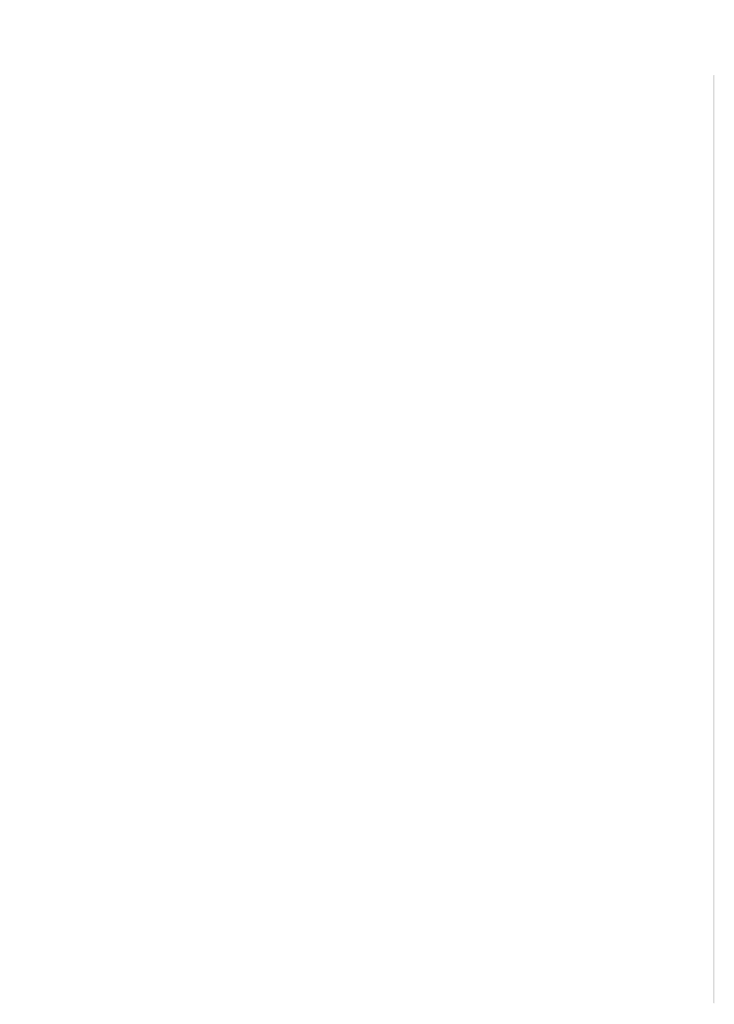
# Model space of a CAD drawing. Header units: millimetres. Extents: x -14651 to 169533, y -50079 to -19374.
# Tile 8 of 12: x 116663 to 124333, y -33679 to -22809. Entities that reach past the tile are written whole.
import ezdxf

# ---------------------------------------------------------------- set-up
doc = ezdxf.new("R2010")
doc.units = ezdxf.units.MM
doc.header["$LTSCALE"] = 10
for name, color, linetype in [('Nowe_A-Wentylacja-Mechaniczna-0-5', 7, 'Continuous'), ('Nowe_A-Ściany-Działowe', 7, 'Continuous'), ('Nowe_A-Ściany-Konstrukcyjne', 7, 'Continuous'), ('Nowe_A-Ściany-Wewnętrzne', 7, 'Continuous'), ('Nowe_A-Ściany-Zewnętrzne', 7, 'Continuous')]:
    doc.layers.add(name, color=color, linetype=linetype)
pattern_1 = [(0, (-167137.645, 36065.26), (0, 86.60254), [0, -50]), (0, (-167112.645, 36108.56), (0, 86.60254), [0, -50])]
pattern_2 = [(45, (-167137.645, 36065.26), (-63.639609, 63.639609), [])]
pattern_3 = [(0, (-167137.645, 36065.257), (0, 37.5), [0, -37.5])]

msp = doc.modelspace()

# ---------------------------------------------------------------- hatches: boundary and pattern name
at = {"layer": 'Nowe_A-Wentylacja-Mechaniczna-0-5', "linetype": 'Continuous', "lineweight": 0, "true_color": 0x000000}
h = msp.add_hatch(dxfattribs=at)
h.set_pattern_fill('Gips', color=18, style=0, pattern_type=2)
h.set_pattern_definition(pattern_3)
h.paths.add_polyline_path([(122743.21, -29764.27), (122768.21, -29764.27), (122768.21, -29739.27)])
h = msp.add_hatch(dxfattribs=at)
h.set_pattern_fill('Gips', color=18, style=0, pattern_type=2)
h.set_pattern_definition(pattern_3)
h.paths.add_polyline_path([(122743.21, -29764.27), (122768.21, -29739.27), (122743.21, -29739.27)])
h = msp.add_hatch(dxfattribs=at)
h.set_pattern_fill('Gips', color=18, style=0, pattern_type=2)
h.set_pattern_definition(pattern_3)
h.paths.add_polyline_path([(122743.21, -29764.27), (122743.21, -30124.27), (122768.21, -30124.27), (122768.21, -29764.27)])
at = {"layer": 'Nowe_A-Ściany-Działowe', "linetype": 'Continuous', "lineweight": 0, "true_color": 0x000000}
h = msp.add_hatch(dxfattribs=at)
h.set_pattern_fill('Tynk', color=18, style=0, pattern_type=2)
h.set_pattern_definition(pattern_1)
h.paths.add_polyline_path([(119993.1, -23879.15), (120003.1, -23879.15), (120003.1, -23869.15), (119993.1, -23869.15)])
h = msp.add_hatch(dxfattribs=at)
h.set_pattern_fill('Tynk', color=18, style=0, pattern_type=2)
h.set_pattern_definition(pattern_1)
h.paths.add_polyline_path([(120003.1, -26794.15), (120003.1, -23879.15), (119993.1, -23879.15), (119993.1, -26794.15)])
h = msp.add_hatch(dxfattribs=at)
h.set_pattern_fill('Tynk', color=18, style=0, pattern_type=2)
h.set_pattern_definition(pattern_1)
h.paths.add_polyline_path([(120253.1, -23879.15), (120263.1, -23879.15), (120263.1, -23869.15), (120253.1, -23869.15)])
h = msp.add_hatch(dxfattribs=at)
h.set_pattern_fill('Tynk', color=18, style=0, pattern_type=2)
h.set_pattern_definition(pattern_1)
h.paths.add_polyline_path([(119993.1, -26794.15), (117433.36, -26794.15), (117433.36, -26804.15), (119993.1, -26804.15)])
h = msp.add_hatch(dxfattribs=at)
h.set_pattern_fill('Tynk', color=18, style=0, pattern_type=2)
h.set_pattern_definition(pattern_1)
h.paths.add_polyline_path([(119993.1, -26794.15), (120003.1, -26804.15), (120003.1, -26794.15)])
h = msp.add_hatch(dxfattribs=at)
h.set_pattern_fill('Tynk', color=18, style=0, pattern_type=2)
h.set_pattern_definition(pattern_1)
h.paths.add_polyline_path([(119993.1, -26804.15), (120003.1, -26804.15), (119993.1, -26794.15)])
h = msp.add_hatch(dxfattribs=at)
h.set_pattern_fill('Tynk', color=18, style=0, pattern_type=2)
h.set_pattern_definition(pattern_1)
h.paths.add_polyline_path([(120253.1, -27054.15), (117433.36, -27054.15), (117433.36, -27064.15), (120253.1, -27064.15)])
h = msp.add_hatch(dxfattribs=at)
h.set_pattern_fill('Tynk', color=18, style=0, pattern_type=2)
h.set_pattern_definition(pattern_1)
h.paths.add_polyline_path([(120263.1, -27054.15), (120253.1, -27054.15), (120263.1, -27064.15)])
h = msp.add_hatch(dxfattribs=at)
h.set_pattern_fill('Tynk', color=18, style=0, pattern_type=2)
h.set_pattern_definition(pattern_1)
h.paths.add_polyline_path([(120253.1, -27064.15), (120263.1, -27064.15), (120253.1, -27054.15)])
h = msp.add_hatch(dxfattribs=at)
h.set_pattern_fill('Tynk', color=18, style=0, pattern_type=2)
h.set_pattern_definition(pattern_1)
h.paths.add_polyline_path([(120263.1, -27054.15), (120263.1, -27064.15), (120568.2, -27064.15), (120568.2, -27054.15)])
h = msp.add_hatch(dxfattribs=at)
h.set_pattern_fill('Tynk', color=18, style=0, pattern_type=2)
h.set_pattern_definition(pattern_1)
h.paths.add_polyline_path([(121568.2, -27054.15), (121568.2, -27064.15), (121658.2, -27064.15), (121658.2, -27054.15)])
h = msp.add_hatch(dxfattribs=at)
h.set_pattern_fill('Tynk', color=18, style=0, pattern_type=2)
h.set_pattern_definition(pattern_1)
h.paths.add_polyline_path([(121658.2, -27064.15), (121668.2, -27064.15), (121668.2, -27054.15), (121658.2, -27054.15)])
h = msp.add_hatch(dxfattribs=at)
h.set_pattern_fill('Tynk', color=18, style=0, pattern_type=2)
h.set_pattern_definition(pattern_1)
h.paths.add_polyline_path([(121783.2, -27064.15), (121793.2, -27064.15), (121793.2, -27054.15), (121783.2, -27054.15)])
h = msp.add_hatch(dxfattribs=at)
h.set_pattern_fill('Tynk', color=18, style=0, pattern_type=2)
h.set_pattern_definition(pattern_1)
h.paths.add_polyline_path([(121793.2, -27064.15), (124063.36, -27064.15), (124063.36, -27054.15), (121793.2, -27054.15)])
h = msp.add_hatch(dxfattribs=at)
h.set_pattern_fill('Tynk', color=18, style=0, pattern_type=2)
h.set_pattern_definition(pattern_1)
h.paths.add_polyline_path([(119233.36, -28783.65), (117433.36, -28783.65), (117433.36, -28793.65), (119233.36, -28793.65)])
h = msp.add_hatch(dxfattribs=at)
h.set_pattern_fill('Tynk', color=18, style=0, pattern_type=2)
h.set_pattern_definition(pattern_1)
h.paths.add_polyline_path([(117433.36, -28918.65), (119233.36, -28918.65), (119233.36, -28908.65), (117433.36, -28908.65)])
h = msp.add_hatch(dxfattribs=at)
h.set_pattern_fill('Bloczki_ceramiczne', color=18, style=0, pattern_type=2)
h.set_pattern_definition(pattern_2)
h.paths.add_polyline_path([(121783.2, -30134.27), (121668.2, -30249.27), (121783.2, -30249.27)])
h = msp.add_hatch(dxfattribs=at)
h.set_pattern_fill('Tynk', color=18, style=0, pattern_type=2)
h.set_pattern_definition(pattern_1)
h.paths.add_polyline_path([(121793.2, -30124.27), (121783.2, -30134.27), (121793.2, -30134.27)])
h = msp.add_hatch(dxfattribs=at)
h.set_pattern_fill('Tynk', color=18, style=0, pattern_type=2)
h.set_pattern_definition(pattern_1)
h.paths.add_polyline_path([(121793.2, -30134.27), (124063.36, -30134.27), (124063.36, -30124.27), (121793.2, -30124.27)])
h = msp.add_hatch(dxfattribs=at)
h.set_pattern_fill('Bloczki_ceramiczne', color=18, style=0, pattern_type=2)
h.set_pattern_definition(pattern_2)
h.paths.add_polyline_path([(124073.36, -30249.27), (124073.36, -30134.27), (124063.36, -30134.27), (124063.36, -30249.27)])
h = msp.add_hatch(dxfattribs=at)
h.set_pattern_fill('Tynk', color=18, style=0, pattern_type=2)
h.set_pattern_definition(pattern_1)
h.paths.add_polyline_path([(121668.2, -30249.27), (121658.2, -30249.27), (121658.2, -30259.27)])
h = msp.add_hatch(dxfattribs=at)
h.set_pattern_fill('Tynk', color=18, style=0, pattern_type=2)
h.set_pattern_definition(pattern_1)
h.paths.add_polyline_path([(121658.2, -30259.27), (124063.36, -30259.27), (124063.36, -30249.27), (121668.2, -30249.27)])
at = {"layer": 'Nowe_A-Ściany-Konstrukcyjne', "linetype": 'Continuous', "lineweight": 0, "true_color": 0x000000}
h = msp.add_hatch(dxfattribs=at)
h.set_pattern_fill('Tynk', color=18, style=0, pattern_type=2)
h.set_pattern_definition(pattern_1)
h.paths.add_polyline_path([(117013.36, -30949.15), (117163.36, -30949.15), (117163.36, -30939.15), (117013.36, -30939.15)])
h = msp.add_hatch(dxfattribs=at)
h.set_pattern_fill('Tynk', color=18, style=0, pattern_type=2)
h.set_pattern_definition(pattern_1)
h.paths.add_polyline_path([(117163.36, -31199.15), (117013.36, -31199.15), (117013.36, -31209.15), (117163.36, -31209.15)])
at = {"layer": 'Nowe_A-Ściany-Wewnętrzne', "linetype": 'Continuous', "lineweight": 0, "true_color": 0x000000}
h = msp.add_hatch(dxfattribs=at)
h.set_pattern_fill('Tynk', color=18, style=0, pattern_type=2)
h.set_pattern_definition(pattern_1)
h.paths.add_polyline_path([(116663.49, -22809.15), (116663.49, -22819.15), (117623.36, -22819.15), (117623.36, -22809.15)])
h = msp.add_hatch(dxfattribs=at)
h.set_pattern_fill('Tynk', color=18, style=0, pattern_type=2)
h.set_pattern_definition(pattern_1)
h.paths.add_polyline_path([(117623.36, -22819.15), (117633.36, -22819.15), (117633.36, -22809.15)])
h = msp.add_hatch(dxfattribs=at)
h.set_pattern_fill('Tynk', color=18, style=0, pattern_type=2)
h.set_pattern_definition(pattern_1)
h.paths.add_polyline_path([(117623.36, -22809.15), (117623.36, -22819.15), (117633.36, -22809.15)])
h = msp.add_hatch(dxfattribs=at)
h.set_pattern_fill('Tynk', color=18, style=0, pattern_type=2)
h.set_pattern_definition(pattern_1)
h.paths.add_polyline_path([(116663.49, -23269.15), (116663.49, -23279.15), (117163.36, -23279.15), (117163.36, -23269.15)])
h = msp.add_hatch(dxfattribs=at)
h.set_pattern_fill('Tynk', color=18, style=0, pattern_type=2)
h.set_pattern_definition(pattern_1)
h.paths.add_polyline_path([(117163.36, -23279.15), (117173.36, -23279.15), (117173.36, -23269.15)])
h = msp.add_hatch(dxfattribs=at)
h.set_pattern_fill('Tynk', color=18, style=0, pattern_type=2)
h.set_pattern_definition(pattern_1)
h.paths.add_polyline_path([(117163.36, -23279.15), (117173.36, -23269.15), (117163.36, -23269.15)])
h = msp.add_hatch(dxfattribs=at)
h.set_pattern_fill('Tynk', color=18, style=0, pattern_type=2)
h.set_pattern_definition(pattern_1)
h.paths.add_polyline_path([(117633.36, -23409.15), (117623.36, -23409.15), (117623.36, -23419.15)])
h = msp.add_hatch(dxfattribs=at)
h.set_pattern_fill('Tynk', color=18, style=0, pattern_type=2)
h.set_pattern_definition(pattern_1)
h.paths.add_polyline_path([(117633.36, -23409.15), (117623.36, -23419.15), (117633.36, -23419.15)])
h = msp.add_hatch(dxfattribs=at)
h.set_pattern_fill('Tynk', color=18, style=0, pattern_type=2)
h.set_pattern_definition(pattern_1)
h.paths.add_polyline_path([(117633.36, -23409.15), (117633.36, -23419.15), (118658.61, -23419.15), (118658.61, -23409.15)])
h = msp.add_hatch(dxfattribs=at)
h.set_pattern_fill('Tynk', color=18, style=0, pattern_type=2)
h.set_pattern_definition(pattern_1)
h.paths.add_polyline_path([(119858.61, -23409.15), (119848.61, -23409.15), (119848.61, -23619.15), (119858.61, -23619.15), (119858.61, -23419.15)])
h = msp.add_hatch(dxfattribs=at)
h.set_pattern_fill('Tynk', color=18, style=0, pattern_type=2)
h.set_pattern_definition(pattern_1)
h.paths.add_polyline_path([(119858.61, -23409.15), (119858.61, -23419.15), (121798.66, -23419.15), (121798.66, -23409.15)])
h = msp.add_hatch(dxfattribs=at)
h.set_pattern_fill('Tynk', color=18, style=0, pattern_type=2)
h.set_pattern_definition(pattern_1)
h.paths.add_polyline_path([(123298.66, -23419.15), (124323.36, -23419.15), (124323.36, -23409.15), (123298.66, -23409.15)])
h = msp.add_hatch(dxfattribs=at)
h.set_pattern_fill('Tynk', color=18, style=0, pattern_type=2)
h.set_pattern_definition(pattern_1)
h.paths.add_polyline_path([(124333.36, -23409.15), (124323.36, -23409.15), (124323.36, -23419.15), (124327.61, -23419.15)])
h = msp.add_hatch(dxfattribs=at)
h.set_pattern_fill('Tynk', color=18, style=0, pattern_type=2)
h.set_pattern_definition(pattern_1)
h.paths.add_polyline_path([(124327.61, -23419.15), (124333.36, -23419.15), (124333.36, -23409.15)])
h = msp.add_hatch(dxfattribs=at)
h.set_pattern_fill('Tynk', color=18, style=0, pattern_type=2)
h.set_pattern_definition(pattern_1)
h.paths.add_polyline_path([(119848.61, -23879.15), (119858.61, -23879.15), (119858.61, -23869.15), (119858.61, -23679.15), (119848.61, -23679.15)])
h = msp.add_hatch(dxfattribs=at)
h.set_pattern_fill('Tynk', color=18, style=0, pattern_type=2)
h.set_pattern_definition(pattern_1)
h.paths.add_polyline_path([(117173.36, -23869.15), (117163.36, -23879.15), (117173.36, -23879.15)])
h = msp.add_hatch(dxfattribs=at)
h.set_pattern_fill('Tynk', color=18, style=0, pattern_type=2)
h.set_pattern_definition(pattern_1)
h.paths.add_polyline_path([(117173.36, -23869.15), (117163.36, -23869.15), (117163.36, -23879.15)])
h = msp.add_hatch(dxfattribs=at)
h.set_pattern_fill('Tynk', color=18, style=0, pattern_type=2)
h.set_pattern_definition(pattern_1)
h.paths.add_polyline_path([(117173.36, -23879.15), (117163.36, -23879.15), (117163.36, -24756.84), (117173.36, -24756.84)])
h = msp.add_hatch(dxfattribs=at)
h.set_pattern_fill('Tynk', color=18, style=0, pattern_type=2)
h.set_pattern_definition(pattern_1)
h.paths.add_polyline_path([(117423.36, -23879.15), (117433.36, -23879.15), (117433.36, -23869.15), (117423.36, -23869.15)])
h = msp.add_hatch(dxfattribs=at)
h.set_pattern_fill('Tynk', color=18, style=0, pattern_type=2)
h.set_pattern_definition(pattern_1)
h.paths.add_polyline_path([(117423.36, -23879.15), (117423.36, -24756.84), (117433.36, -24756.84), (117433.36, -23879.15)])
h = msp.add_hatch(dxfattribs=at)
h.set_pattern_fill('Tynk', color=18, style=0, pattern_type=2)
h.set_pattern_definition(pattern_1)
h.paths.add_polyline_path([(118658.61, -23869.15), (117433.36, -23869.15), (117433.36, -23879.15), (118658.61, -23879.15)])
h = msp.add_hatch(dxfattribs=at)
h.set_pattern_fill('Tynk', color=18, style=0, pattern_type=2)
h.set_pattern_definition(pattern_1)
h.paths.add_polyline_path([(119858.61, -23869.15), (119858.61, -23879.15), (119963.1, -23879.15), (119963.1, -23869.15)])
h = msp.add_hatch(dxfattribs=at)
h.set_pattern_fill('Tynk', color=18, style=0, pattern_type=2)
h.set_pattern_definition(pattern_1)
h.paths.add_polyline_path([(121798.66, -23869.15), (120263.1, -23869.15), (120263.1, -23879.15), (121798.66, -23879.15)])
h = msp.add_hatch(dxfattribs=at)
h.set_pattern_fill('Tynk', color=18, style=0, pattern_type=2)
h.set_pattern_definition(pattern_1)
h.paths.add_polyline_path([(123298.66, -23869.15), (123298.66, -23879.15), (124063.36, -23879.15), (124063.36, -23869.15)])
h = msp.add_hatch(dxfattribs=at)
h.set_pattern_fill('Bloczki_ceramiczne', color=18, style=0, pattern_type=2)
h.set_pattern_definition(pattern_2)
h.paths.add_polyline_path([(124073.36, -23869.15), (124073.36, -23861.74), (124069.1, -23869.15)])
h = msp.add_hatch(dxfattribs=at)
h.set_pattern_fill('Tynk', color=18, style=0, pattern_type=2)
h.set_pattern_definition(pattern_1)
h.paths.add_polyline_path([(117163.36, -24756.84), (117163.36, -24766.84), (117433.36, -24766.84), (117433.36, -24756.84), (117173.36, -24756.84)])
h = msp.add_hatch(dxfattribs=at)
h.set_pattern_fill('Tynk', color=18, style=0, pattern_type=2)
h.set_pattern_definition(pattern_1)
h.paths.add_polyline_path([(117163.36, -25946.84), (117163.36, -25956.84), (117173.36, -25956.84), (117433.36, -25956.84), (117433.36, -25946.84)])
h = msp.add_hatch(dxfattribs=at)
h.set_pattern_fill('Tynk', color=18, style=0, pattern_type=2)
h.set_pattern_definition(pattern_1)
h.paths.add_polyline_path([(117163.36, -26794.15), (117173.36, -26794.15), (117173.36, -25956.84), (117163.36, -25956.84)])
h = msp.add_hatch(dxfattribs=at)
h.set_pattern_fill('Tynk', color=18, style=0, pattern_type=2)
h.set_pattern_definition(pattern_1)
h.paths.add_polyline_path([(117423.36, -25956.84), (117423.36, -26794.15), (117433.36, -26794.15), (117433.36, -25956.84)])
h = msp.add_hatch(dxfattribs=at)
h.set_pattern_fill('Tynk', color=18, style=0, pattern_type=2)
h.set_pattern_definition(pattern_1)
h.paths.add_polyline_path([(116973.36, -26794.15), (116973.36, -26804.15), (117163.36, -26804.15), (117163.36, -26794.15)])
h = msp.add_hatch(dxfattribs=at)
h.set_pattern_fill('Tynk', color=18, style=0, pattern_type=2)
h.set_pattern_definition(pattern_1)
h.paths.add_polyline_path([(117173.36, -26804.15), (117173.36, -26794.15), (117163.36, -26794.15), (117163.36, -26804.15)])
h = msp.add_hatch(dxfattribs=at)
h.set_pattern_fill('Tynk', color=18, style=0, pattern_type=2)
h.set_pattern_definition(pattern_1)
h.paths.add_polyline_path([(117433.36, -26804.15), (117433.36, -26794.15), (117423.36, -26794.15), (117423.36, -26804.15)])
h = msp.add_hatch(dxfattribs=at)
h.set_pattern_fill('Gips', color=18, style=0, pattern_type=2)
h.set_pattern_definition(pattern_3)
h.paths.add_polyline_path([(119950.6, -26751.65), (117433.36, -26751.65), (117433.36, -26764.15), (119950.6, -26764.15)])
h = msp.add_hatch(dxfattribs=at)
h.set_pattern_fill('Gips', color=18, style=0, pattern_type=2)
h.set_pattern_definition(pattern_3)
h.paths.add_polyline_path([(119963.1, -26751.65), (119950.6, -26751.65), (119963.1, -26764.15)])
h = msp.add_hatch(dxfattribs=at)
h.set_pattern_fill('Gips', color=18, style=0, pattern_type=2)
h.set_pattern_definition(pattern_3)
h.paths.add_polyline_path([(119950.6, -26751.65), (119950.6, -26764.15), (119963.1, -26764.15)])
h = msp.add_hatch(dxfattribs=at)
h.set_pattern_fill('Tynk', color=18, style=0, pattern_type=2)
h.set_pattern_definition(pattern_1)
h.paths.add_polyline_path([(117163.36, -27054.15), (116973.36, -27054.15), (116973.36, -27064.15), (117163.36, -27064.15)])
h = msp.add_hatch(dxfattribs=at)
h.set_pattern_fill('Tynk', color=18, style=0, pattern_type=2)
h.set_pattern_definition(pattern_1)
h.paths.add_polyline_path([(117173.36, -27064.15), (117173.36, -27054.15), (117163.36, -27054.15), (117163.36, -27064.15)])
h = msp.add_hatch(dxfattribs=at)
h.set_pattern_fill('Tynk', color=18, style=0, pattern_type=2)
h.set_pattern_definition(pattern_1)
h.paths.add_polyline_path([(117163.36, -27154.15), (117173.36, -27154.15), (117173.36, -27064.15), (117163.36, -27064.15)])
h = msp.add_hatch(dxfattribs=at)
h.set_pattern_fill('Tynk', color=18, style=0, pattern_type=2)
h.set_pattern_definition(pattern_1)
h.paths.add_polyline_path([(117433.36, -27064.15), (117433.36, -27054.15), (117423.36, -27054.15), (117423.36, -27064.15)])
h = msp.add_hatch(dxfattribs=at)
h.set_pattern_fill('Tynk', color=18, style=0, pattern_type=2)
h.set_pattern_definition(pattern_1)
h.paths.add_polyline_path([(117423.36, -27064.15), (117423.36, -27154.15), (117433.36, -27154.15), (117433.36, -27064.15)])
h = msp.add_hatch(dxfattribs=at)
h.set_pattern_fill('Tynk', color=18, style=0, pattern_type=2)
h.set_pattern_definition(pattern_1)
h.paths.add_polyline_path([(117163.36, -30939.15), (117173.36, -30939.15), (117173.36, -28154.15), (117163.36, -28154.15)])
h = msp.add_hatch(dxfattribs=at)
h.set_pattern_fill('Tynk', color=18, style=0, pattern_type=2)
h.set_pattern_definition(pattern_1)
h.paths.add_polyline_path([(117423.36, -28783.65), (117433.36, -28783.65), (117433.36, -28154.15), (117423.36, -28154.15)])
h = msp.add_hatch(dxfattribs=at)
h.set_pattern_fill('Tynk', color=18, style=0, pattern_type=2)
h.set_pattern_definition(pattern_1)
h.paths.add_polyline_path([(117433.36, -28793.65), (117433.36, -28783.65), (117423.36, -28783.65), (117423.36, -28793.65)])
h = msp.add_hatch(dxfattribs=at)
h.set_pattern_fill('Tynk', color=18, style=0, pattern_type=2)
h.set_pattern_definition(pattern_1)
h.paths.add_polyline_path([(117423.36, -28908.65), (117423.36, -33209.15), (117433.36, -33209.15), (117433.36, -28908.65)])
h = msp.add_hatch(dxfattribs=at)
h.set_pattern_fill('Tynk', color=18, style=0, pattern_type=2)
h.set_pattern_definition(pattern_1)
h.paths.add_polyline_path([(117173.36, -30949.15), (117173.36, -30939.15), (117163.36, -30939.15), (117163.36, -30949.15)])
h = msp.add_hatch(dxfattribs=at)
h.set_pattern_fill('Tynk', color=18, style=0, pattern_type=2)
h.set_pattern_definition(pattern_1)
h.paths.add_polyline_path([(117173.36, -31209.15), (117173.36, -31199.15), (117163.36, -31199.15), (117163.36, -31209.15)])
h = msp.add_hatch(dxfattribs=at)
h.set_pattern_fill('Tynk', color=18, style=0, pattern_type=2)
h.set_pattern_definition(pattern_1)
h.paths.add_polyline_path([(117163.36, -31209.15), (117163.36, -33209.15), (117173.36, -33209.15), (117173.36, -31209.15)])
h = msp.add_hatch(dxfattribs=at)
h.set_pattern_fill('Tynk', color=18, style=0, pattern_type=2)
h.set_pattern_definition(pattern_1)
h.paths.add_polyline_path([(117173.36, -33209.15), (117163.36, -33209.15), (117163.36, -33394.15), (117173.36, -33394.15), (117173.36, -33219.15)])
h = msp.add_hatch(dxfattribs=at)
h.set_pattern_fill('Tynk', color=18, style=0, pattern_type=2)
h.set_pattern_definition(pattern_1)
h.paths.add_polyline_path([(117433.36, -33209.15), (117423.36, -33209.15), (117423.36, -33219.15), (117433.36, -33219.15)])
h = msp.add_hatch(dxfattribs=at)
h.set_pattern_fill('Tynk', color=18, style=0, pattern_type=2)
h.set_pattern_definition(pattern_1)
h.paths.add_polyline_path([(120373.36, -33209.15), (120363.36, -33209.15), (120363.36, -33219.15), (120363.36, -33354.15), (120373.36, -33354.15)])
h = msp.add_hatch(dxfattribs=at)
h.set_pattern_fill('Bloczki_ceramiczne', color=18, style=0, pattern_type=2)
h.set_pattern_definition(pattern_2)
h.paths.add_polyline_path([(124069.1, -33219.15), (124073.36, -33226.56), (124073.36, -33219.15)])
h = msp.add_hatch(dxfattribs=at)
h.set_pattern_fill('Tynk', color=18, style=0, pattern_type=2)
h.set_pattern_definition(pattern_1)
h.paths.add_polyline_path([(117163.36, -33679.15), (117173.36, -33679.15), (117173.36, -33669.15), (117173.36, -33469.15), (117163.36, -33469.15)])
h = msp.add_hatch(dxfattribs=at)
h.set_pattern_fill('Tynk', color=18, style=0, pattern_type=2)
h.set_pattern_definition(pattern_1)
h.paths.add_polyline_path([(120363.36, -33679.15), (120373.36, -33679.15), (120373.36, -33469.15), (120363.36, -33469.15), (120363.36, -33669.15)])
h = msp.add_hatch(dxfattribs=at)
h.set_pattern_fill('Tynk', color=18, style=0, pattern_type=2)
h.set_pattern_definition(pattern_1)
h.paths.add_polyline_path([(117173.36, -33669.15), (117173.36, -33679.15), (117633.36, -33679.15), (117633.36, -33669.15)])
h = msp.add_hatch(dxfattribs=at)
h.set_pattern_fill('Tynk', color=18, style=0, pattern_type=2)
h.set_pattern_definition(pattern_1)
h.paths.add_polyline_path([(117633.36, -33669.15), (117633.36, -33679.15), (120363.36, -33679.15), (120363.36, -33669.15)])
h = msp.add_hatch(dxfattribs=at)
h.set_pattern_fill('Tynk', color=18, style=0, pattern_type=2)
h.set_pattern_definition(pattern_1)
h.paths.add_polyline_path([(122163.36, -33669.15), (122163.36, -33679.15), (124323.36, -33679.15), (124323.36, -33669.15)])
at = {"layer": 'Nowe_A-Ściany-Zewnętrzne', "linetype": 'Continuous', "lineweight": 0, "true_color": 0x000000}
h = msp.add_hatch(dxfattribs=at)
h.set_pattern_fill('Tynk', color=18, style=0, pattern_type=2)
h.set_pattern_definition(pattern_1)
h.paths.add_polyline_path([(117623.36, -22819.15), (117623.36, -23409.15), (117633.36, -23409.15), (117633.36, -22819.15)])
h = msp.add_hatch(dxfattribs=at)
h.set_pattern_fill('Tynk', color=18, style=0, pattern_type=2)
h.set_pattern_definition(pattern_1)
h.paths.add_polyline_path([(117163.36, -23869.15), (117173.36, -23869.15), (117173.36, -23279.15), (117163.36, -23279.15)])
h = msp.add_hatch(dxfattribs=at)
h.set_pattern_fill('Tynk', color=18, style=0, pattern_type=2)
h.set_pattern_definition(pattern_1)
h.paths.add_polyline_path([(124323.36, -23426.56), (124327.61, -23419.15), (124323.36, -23419.15)])
h = msp.add_hatch(dxfattribs=at)
h.set_pattern_fill('Tynk', color=18, style=0, pattern_type=2)
h.set_pattern_definition(pattern_1)
h.paths.add_polyline_path([(124333.36, -33669.15), (124333.36, -23419.15), (124327.61, -23419.15), (124323.36, -23426.56), (124323.36, -33661.74), (124327.61, -33669.15)])
h = msp.add_hatch(dxfattribs=at)
h.set_pattern_fill('Tynk', color=18, style=0, pattern_type=2)
h.set_pattern_definition(pattern_1)
h.paths.add_polyline_path([(124063.36, -23879.15), (124069.1, -23869.15), (124063.36, -23869.15)])
h = msp.add_hatch(dxfattribs=at)
h.set_pattern_fill('Tynk', color=18, style=0, pattern_type=2)
h.set_pattern_definition(pattern_1)
h.paths.add_polyline_path([(124073.36, -26929.15), (124073.36, -23869.15), (124069.1, -23869.15), (124063.36, -23879.15), (124063.36, -26929.15)])
h = msp.add_hatch(dxfattribs=at)
h.set_pattern_fill('Tynk', color=18, style=0, pattern_type=2)
h.set_pattern_definition(pattern_1)
h.paths.add_polyline_path([(124073.36, -26939.15), (124073.36, -26929.15), (124063.36, -26929.15), (124063.36, -26939.15)])
h = msp.add_hatch(dxfattribs=at)
h.set_pattern_fill('Tynk', color=18, style=0, pattern_type=2)
h.set_pattern_definition(pattern_1)
h.paths.add_polyline_path([(124073.36, -30134.27), (124073.36, -27054.15), (124063.36, -27054.15), (124063.36, -30134.27)])
h = msp.add_hatch(dxfattribs=at)
h.set_pattern_fill('Tynk', color=18, style=0, pattern_type=2)
h.set_pattern_definition(pattern_1)
h.paths.add_polyline_path([(124073.36, -30259.27), (124073.36, -30249.27), (124063.36, -30249.27), (124063.36, -30259.27)])
h = msp.add_hatch(dxfattribs=at)
h.set_pattern_fill('Tynk', color=18, style=0, pattern_type=2)
h.set_pattern_definition(pattern_1)
h.paths.add_polyline_path([(124073.36, -33219.15), (124073.36, -30259.27), (124063.36, -30259.27), (124063.36, -33209.15), (124069.1, -33219.15)])
h = msp.add_hatch(dxfattribs=at)
h.set_pattern_fill('Tynk', color=18, style=0, pattern_type=2)
h.set_pattern_definition(pattern_1)
h.paths.add_polyline_path([(124069.1, -33219.15), (124063.36, -33209.15), (124063.36, -33219.15)])
h = msp.add_hatch(dxfattribs=at)
h.set_pattern_fill('Tynk', color=18, style=0, pattern_type=2)
h.set_pattern_definition(pattern_1)
h.paths.add_polyline_path([(124323.36, -33669.15), (124327.61, -33669.15), (124323.36, -33661.74)])
h = msp.add_hatch(dxfattribs=at)
h.set_pattern_fill('Tynk', color=18, style=0, pattern_type=2)
h.set_pattern_definition(pattern_1)
h.paths.add_polyline_path([(124327.61, -33669.15), (124323.36, -33669.15), (124323.36, -33679.15), (124333.36, -33679.15)])
h = msp.add_hatch(dxfattribs=at)
h.set_pattern_fill('Tynk', color=18, style=0, pattern_type=2)
h.set_pattern_definition(pattern_1)
h.paths.add_polyline_path([(124333.36, -33669.15), (124327.61, -33669.15), (124333.36, -33679.15)])

doc.saveas('drawing.dxf')
